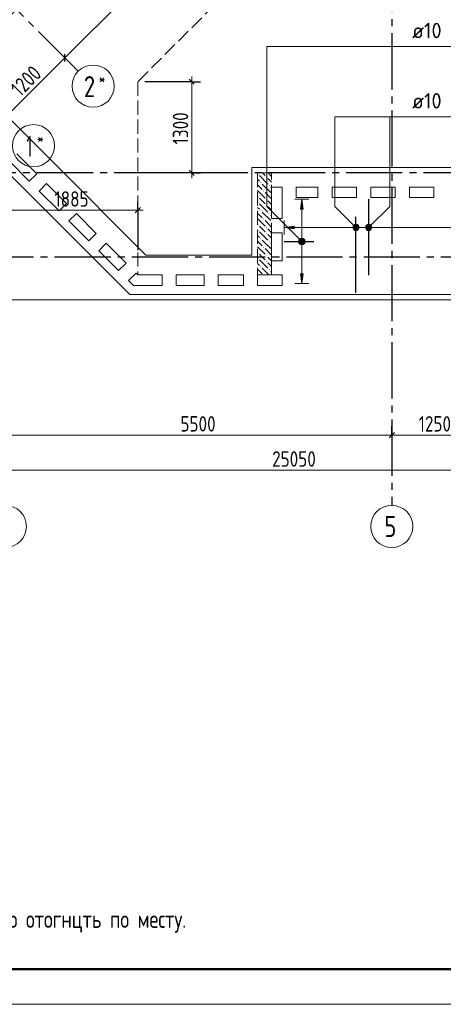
# Model space of a CAD drawing. Header units: millimetres. Extents: x 0 to 43617, y 0 to 59400.
# Tile 6 of 24: x 16529 to 22557, y 0 to 14011. Entities that reach past the tile are written whole.
import ezdxf

# ---------------------------------------------------------------- set-up
doc = ezdxf.new("R2010")
doc.units = ezdxf.units.MM
doc.linetypes.add('______2', pattern=[270, 200, -70])
doc.linetypes.add('______5', pattern=[1100, 800, -100, 100, -100])
for name, color, linetype, lineweight in [('Standard', 7, 'Continuous', 25), ('ЖБ Перекрытие верхний уровень', 7, 'Continuous', 35), ('ЖБ Пилон', 7, 'Continuous', 35), ('Оси', 40, '______5', 18), ('Позиционная метка линия выноска', 7, 'Continuous', 13), ('Позиционная метка номер позиции', 7, 'Continuous', 13), ('Примечания', 7, 'Continuous', 25)]:
    doc.layers.add(name, color=color, linetype=linetype, lineweight=lineweight)
doc.layers.add('Обрамление П-обр. равн.', color=7, linetype='Continuous', lineweight=25, true_color=0x5f1e0f)
doc.styles.add('GOST 2.304-81', font='txt')
doc.styles.add('ISOCPEUR', font='txt')

msp = doc.modelspace()

# ---------------------------------------------------------------- hatches: boundary and pattern name
at = {"layer": 'ЖБ Пилон', "linetype": 'Continuous', "lineweight": 18, "transparency": 33554687}
for points in [[(19914, 11813), (19921, 11820), (19927, 11813), (19921, 11807)], [(20034, 11773), (20041, 11780), (20047, 11773), (20041, 11767)], [(19954, 11693), (19961, 11700), (19967, 11693), (19961, 11687)], [(20074, 11653), (20081, 11660), (20087, 11653), (20081, 11647)], [(19914, 11493), (19921, 11500), (19927, 11493), (19921, 11487)], [(19994, 11573), (20001, 11580), (20007, 11573), (20001, 11567)], [(19914, 11413), (19921, 11420), (19927, 11413), (19921, 11407)], [(20034, 11453), (20041, 11460), (20047, 11453), (20041, 11447)], [(20034, 11373), (20041, 11380), (20047, 11373), (20041, 11367)], [(19954, 11293), (19961, 11300), (19967, 11293), (19961, 11287)], [(20074, 11253), (20081, 11260), (20087, 11253), (20081, 11247)], [(19914, 11093), (19921, 11100), (19927, 11093), (19921, 11087)], [(19994, 11173), (20001, 11180), (20007, 11173), (20001, 11167)], [(19914, 11013), (19921, 11020), (19927, 11013), (19921, 11007)], [(20034, 11053), (20041, 11060), (20047, 11053), (20041, 11047)], [(20034, 10973), (20041, 10980), (20047, 10973), (20041, 10967)], [(19954, 10893), (19961, 10900), (19967, 10893), (19961, 10887)], [(20074, 10853), (20081, 10860), (20087, 10853), (20081, 10847)], [(19914, 10693), (19921, 10700), (19927, 10693), (19921, 10687)], [(19994, 10773), (20001, 10780), (20007, 10773), (20001, 10767)], [(20034, 10653), (20041, 10660), (20047, 10653), (20041, 10647)], [(19914, 10613), (19921, 10620), (19927, 10613), (19921, 10607)], [(20034, 10573), (20041, 10580), (20047, 10573), (20041, 10567)], [(19954, 10493), (19961, 10500), (19967, 10493), (19961, 10487)], [(20074, 10453), (20081, 10460), (20087, 10453), (20081, 10447)]]:
    msp.add_hatch(color=7, dxfattribs=at).paths.add_polyline_path(points, flags=16)
at = {"layer": 'Обрамление П-обр. равн.', "linetype": 'Continuous', "lineweight": 13, "transparency": 33554687}
for points in [[(20564, 11315), (20544, 11455), (20524, 11315)], [(21455, 11033), (21455, 11078), (21449, 11055)], [(21455, 11078), (21472, 11016), (21472, 11094)], [(21455, 11078), (21455, 11033), (21472, 11016)], [(21472, 11094), (21494, 11010), (21494, 11100)], [(21472, 11094), (21472, 11016), (21494, 11010)], [(21494, 11100), (21494, 11010), (21516, 11016)], [(21494, 11100), (21516, 11016), (21516, 11094)], [(21516, 11094), (21516, 11016), (21533, 11033)], [(21516, 11094), (21533, 11033), (21533, 11078)], [(21533, 11078), (21533, 11033), (21539, 11055)], [(20499, 10855), (20589, 10855), (20583, 10878)], [(20499, 10855), (20583, 10878), (20505, 10878)], [(20505, 10833), (20589, 10855), (20499, 10855)], [(20505, 10878), (20583, 10878), (20566, 10894)], [(20505, 10878), (20566, 10894), (20521, 10894)], [(20505, 10833), (20583, 10833), (20589, 10855)], [(20521, 10816), (20583, 10833), (20505, 10833)], [(20521, 10894), (20566, 10894), (20544, 10900)], [(20521, 10816), (20566, 10816), (20583, 10833)], [(20566, 10816), (20521, 10816), (20544, 10810)]]:
    msp.add_hatch(color=7, dxfattribs=at).paths.add_polyline_path(points)
for points in [[(20434, 11035), (20294, 11055), (20434, 11075)], [(20564, 10395), (20544, 10255), (20524, 10395)]]:
    msp.add_hatch(color=7, dxfattribs=at).paths.add_polyline_path(points, flags=16)
at = {"layer": 'Позиционная метка номер позиции', "linetype": 'Continuous', "lineweight": 13, "transparency": 33554687}
for points in [[(21282, 11023), (21325, 11098), (21271, 11044)], [(21271, 11044), (21325, 11098), (21303, 11098)], [(21271, 11044), (21303, 11098), (21271, 11066)], [(21271, 11066), (21303, 11098), (21282, 11087)], [(21282, 11023), (21346, 11087), (21325, 11098)], [(21303, 11012), (21346, 11087), (21282, 11023)], [(21303, 11012), (21357, 11066), (21346, 11087)], [(21451, 11066), (21526, 11023), (21462, 11087)], [(21462, 11087), (21537, 11044), (21483, 11098)], [(21462, 11087), (21526, 11023), (21537, 11044)], [(21483, 11098), (21537, 11044), (21537, 11066)], [(21483, 11098), (21537, 11066), (21505, 11098)], [(21505, 11098), (21537, 11066), (21526, 11087)], [(21325, 11012), (21357, 11066), (21303, 11012)], [(21325, 11012), (21357, 11044), (21357, 11066)], [(21357, 11044), (21325, 11012), (21346, 11023)], [(21451, 11044), (21505, 11012), (21451, 11066)], [(21451, 11066), (21505, 11012), (21526, 11023)], [(21483, 11012), (21451, 11044), (21462, 11023)], [(21451, 11044), (21483, 11012), (21505, 11012)], [(20512, 10823), (20555, 10898), (20501, 10844)], [(20501, 10844), (20555, 10898), (20533, 10898)], [(20501, 10844), (20533, 10898), (20501, 10866)], [(20501, 10866), (20533, 10898), (20512, 10887)], [(20512, 10823), (20576, 10887), (20555, 10898)], [(20533, 10812), (20576, 10887), (20512, 10823)], [(20533, 10812), (20587, 10866), (20576, 10887)], [(20555, 10812), (20587, 10866), (20533, 10812)], [(20555, 10812), (20587, 10844), (20587, 10866)], [(20587, 10844), (20555, 10812), (20576, 10823)]]:
    msp.add_hatch(color=7, dxfattribs=at).paths.add_polyline_path(points)

# ---------------------------------------------------------------- linework, layer by layer
at = {"layer": 'Standard', "color": 7, "linetype": 'Continuous', "lineweight": 13, "transparency": 33554687}
for p, q in [((17173, 13468), (21847, 18142)), ((16324, 12619), (17173, 13468)), ((18977, 13129), (18977, 13204)), ((18977, 11830), (18977, 11755)), ((16324, 11300), (18210, 11300)), ((18210, 11300), (18285, 11300)), ((16324, 8100), (21824, 8100)), ((21824, 8100), (23074, 8100)), ((32974, 7600), (7924, 7600))]:
    msp.add_line(p, q, dxfattribs=at)
at = {"layer": 'Standard', "color": 251, "linetype": 'Continuous', "lineweight": -3, "true_color": 0x656565, "transparency": 33554687}
for p, q in [((17173, 13468), (17084, 13556)), ((17173, 13468), (17261, 13379)), ((17173, 13468), (17291, 13349)), ((18977, 13129), (18310, 13129)), ((18977, 13129), (18852, 13129)), ((18977, 13129), (19102, 13129)), ((18977, 11830), (18310, 11830)), ((18977, 11830), (18852, 11830)), ((18977, 11830), (19102, 11830)), ((18210, 11300), (18210, 11425)), ((18210, 11300), (18210, 11175)), ((18210, 11300), (18210, 10730)), ((21824, 8100), (21824, 8225)), ((21824, 8100), (21824, 7975)), ((21824, 8100), (21824, 7648))]:
    msp.add_line(p, q, dxfattribs=at)
at = {"layer": 'Standard', "color": 7, "linetype": 'Continuous', "lineweight": 25, "transparency": 33554687}
for p, q in [((17173, 13415), (17173, 13521)), ((18939, 13167), (19014, 13092)), ((18939, 11868), (19014, 11793)), ((18172, 11263), (18247, 11338)), ((21786, 8063), (21861, 8138))]:
    msp.add_line(p, q, dxfattribs=at)
at = {"layer": 'Standard', "color": 7, "linetype": 'Continuous', "lineweight": 13, "transparency": 33554687}
msp.add_lwpolyline([(0, 0), (42000, 0), (42000, 59400), (0, 59400), (0, 0)], close=True, dxfattribs=at)
at = {"layer": 'Standard', "color": 7, "linetype": 'Continuous', "lineweight": 50, "transparency": 33554687}
msp.add_lwpolyline([(2000, 58900), (41500, 58900), (41500, 500), (2000, 500), (2000, 58900)], close=True, dxfattribs=at)
at = {"layer": 'Standard', "color": 254, "linetype": 'Continuous', "lineweight": 13, "true_color": 0xc4c4ff, "transparency": 33554687}
msp.add_lwpolyline([(7319, 10025), (33145, 10025), (33145, 57291), (7319, 57291), (7319, 10025)], dxfattribs=at)
at = {"layer": 'Standard', "color": 7, "linetype": 'Continuous', "lineweight": 13, "transparency": 33554687}
msp.add_lwpolyline([(18977, 13129), (18977, 12207), (18977, 12207), (18977, 11830)], dxfattribs=at)
at = {"layer": 'ЖБ Перекрытие верхний уровень', "color": 7, "linetype": 'Continuous', "lineweight": 18, "transparency": 33554687}
for p, q in [((15264, 12929), (18094, 10100)), ((16488, 12102), (16771, 11819)), ((16664, 11713), (16382, 11996)), ((16771, 11819), (16664, 11713)), ((16806, 11571), (16912, 11678)), ((16912, 11678), (17195, 11395)), ((20114, 11630), (20264, 11630)), ((20114, 11180), (20114, 11630)), ((20264, 11630), (20264, 11180)), ((20464, 11480), (20464, 11630)), ((20464, 11630), (20774, 11630)), ((20774, 11630), (20774, 11480)), ((20974, 11630), (21324, 11630)), ((20974, 11480), (20974, 11630)), ((21324, 11630), (21324, 11480)), ((21524, 11480), (21524, 11630)), ((21524, 11630), (21874, 11630)), ((21874, 11630), (21874, 11480)), ((22074, 11630), (22424, 11630)), ((22074, 11480), (22074, 11630)), ((22424, 11630), (22424, 11480)), ((17089, 11289), (16806, 11571)), ((17195, 11395), (17089, 11289)), ((20774, 11480), (20464, 11480)), ((21324, 11480), (20974, 11480)), ((21874, 11480), (21524, 11480)), ((22424, 11480), (22074, 11480)), ((17230, 11147), (17336, 11253)), ((17336, 11253), (17619, 10970)), ((17513, 10864), (17230, 11147)), ((20264, 11180), (20114, 11180)), ((17619, 10970), (17513, 10864)), ((20114, 10580), (20114, 10980)), ((20114, 10980), (20264, 10980)), ((20264, 10980), (20264, 10580)), ((17654, 10723), (17760, 10829)), ((17760, 10829), (18043, 10546)), ((17937, 10440), (17654, 10723)), ((18043, 10546), (17937, 10440)), ((20264, 10580), (20114, 10580)), ((18079, 10299), (18185, 10405)), ((18185, 10405), (18210, 10380)), ((18210, 10380), (18554, 10380)), ((18554, 10380), (18554, 10230)), ((18754, 10380), (19154, 10380)), ((18754, 10230), (18754, 10380)), ((19154, 10380), (19154, 10230)), ((19354, 10230), (19354, 10380)), ((19354, 10380), (19714, 10380)), ((19714, 10380), (19714, 10230)), ((19914, 10380), (20264, 10380)), ((19914, 10230), (19914, 10380)), ((20264, 10380), (20264, 10230)), ((18147, 10230), (18079, 10299)), ((18554, 10230), (18147, 10230)), ((19154, 10230), (18754, 10230)), ((19714, 10230), (19354, 10230)), ((20264, 10230), (19914, 10230)), ((18094, 10100), (33074, 10100))]:
    msp.add_line(p, q, dxfattribs=at)
at = {"layer": 'ЖБ Пилон', "color": 253, "linetype": '______2', "lineweight": 13, "true_color": 0xa0a0a0, "transparency": 33554687}
for p, q in [((19914, 11830), (19914, 10380)), ((20114, 11830), (19914, 11830)), ((20114, 10380), (20114, 11830)), ((19914, 10380), (20114, 10380))]:
    msp.add_line(p, q, dxfattribs=at)
at = {"layer": 'ЖБ Пилон', "color": 9, "linetype": 'Continuous', "lineweight": 18, "true_color": 0xc7c7c7, "transparency": 33554687}
for p, q in [((19941, 11793), (20061, 11673)), ((20021, 11793), (19984, 11830)), ((20064, 11830), (20114, 11780)), ((19914, 11740), (19941, 11713)), ((19914, 11660), (19981, 11593)), ((19981, 11673), (20101, 11553)), ((20061, 11753), (20114, 11700)), ((20114, 11620), (20101, 11633)), ((19914, 11580), (20021, 11473)), ((20114, 11460), (20021, 11553)), ((19981, 11433), (19941, 11473)), ((19941, 11393), (20061, 11273)), ((20021, 11393), (19981, 11433)), ((20061, 11433), (20114, 11380)), ((20061, 11353), (20114, 11300)), ((19914, 11340), (19941, 11313)), ((19914, 11260), (19981, 11193)), ((19981, 11273), (20101, 11153)), ((20114, 11220), (20101, 11233)), ((19914, 11180), (20021, 11073)), ((19981, 11033), (19941, 11073)), ((20114, 11060), (20021, 11153)), ((19914, 10940), (19941, 10913)), ((19941, 10993), (20061, 10873)), ((20021, 10993), (19981, 11033)), ((20061, 11033), (20114, 10980)), ((20061, 10953), (20114, 10900)), ((19914, 10860), (19981, 10793)), ((19981, 10873), (20101, 10753)), ((20114, 10820), (20101, 10833)), ((19914, 10780), (20021, 10673)), ((19981, 10633), (19941, 10673)), ((20114, 10660), (20021, 10753)), ((19914, 10540), (19941, 10513)), ((19941, 10593), (20061, 10473)), ((20021, 10593), (19981, 10633)), ((20061, 10633), (20114, 10580)), ((20061, 10553), (20114, 10500)), ((19914, 10460), (19981, 10393)), ((19914, 10380), (19914, 10380)), ((19981, 10473), (20074, 10380)), ((20114, 10420), (20101, 10433))]:
    msp.add_line(p, q, dxfattribs=at)
at = {"layer": 'Обрамление П-обр. равн.', "color": 7, "linetype": 'Continuous', "lineweight": 13, "transparency": 33554687}
for p, q in [((22094, 13630), (24136, 13630)), ((22094, 12630), (24180, 12630))]:
    msp.add_line(p, q, dxfattribs=at)
at = {"layer": 'Обрамление П-обр. равн.', "color": 251, "linetype": 'Continuous', "lineweight": 13, "true_color": 0x494949, "transparency": 33554687}
for p, q in [((20544, 11455), (20444, 11455)), ((20544, 11455), (20524, 11315)), ((20564, 11315), (20544, 11455)), ((20544, 11455), (20644, 11455)), ((20544, 11455), (20544, 11455)), ((20524, 11315), (20564, 11315)), ((20544, 10885), (20544, 11315)), ((20294, 11055), (20294, 11155)), ((20294, 11055), (20434, 11075)), ((20434, 11075), (20434, 11035)), ((21494, 11100), (21494, 11100)), ((20434, 11035), (20294, 11055)), ((20294, 11055), (20294, 10955)), ((20294, 11055), (20294, 11055)), ((20434, 11055), (21464, 11055)), ((21494, 11010), (21494, 11010)), ((21524, 11055), (25954, 11055)), ((20499, 10855), (20499, 10855)), ((20544, 10395), (20544, 10825)), ((20589, 10855), (20589, 10855)), ((20544, 10255), (20524, 10395)), ((20524, 10395), (20564, 10395)), ((20564, 10395), (20544, 10255)), ((20544, 10255), (20444, 10255)), ((20544, 10255), (20644, 10255)), ((20544, 10255), (20544, 10255))]:
    msp.add_line(p, q, dxfattribs=at)
at = {"layer": 'Обрамление П-обр. равн.', "color": 7, "linetype": 'Continuous', "lineweight": 25, "transparency": 33554687}
for p, q in [((21494, 11455), (21494, 10375)), ((21314, 10125), (21314, 11205)), ((20294, 10855), (20714, 10855))]:
    msp.add_line(p, q, dxfattribs=at)
at = {"layer": 'Обрамление П-обр. равн.', "color": 251, "linetype": 'Continuous', "lineweight": 13, "true_color": 0x494949, "transparency": 33554687}
for centre in [(21494, 11055), (20544, 10855)]:
    msp.add_circle(centre, 45, dxfattribs=at)
at = {"layer": 'Оси', "color": 8, "linetype": '______5', "lineweight": -3, "transparency": 33554687}
for p, q in [((21824, 57820), (21824, 7100)), ((17362, 13278), (10923, 19717)), ((34074, 11830), (4600, 11830)), ((33224, 10630), (4600, 10630))]:
    msp.add_line(p, q, dxfattribs=at)
at = {"layer": 'Оси', "color": 7, "linetype": 'Continuous', "lineweight": 13, "transparency": 33554687}
for centre in [(17574, 13066), (16725, 12218), (16324, 6800), (21824, 6800)]:
    msp.add_circle(centre, 300, dxfattribs=at)
at = {"layer": 'Позиционная метка линия выноска', "color": 251, "linetype": 'Continuous', "lineweight": 13, "true_color": 0x494949, "transparency": 33554687}
msp.add_lwpolyline([(7975, 21025), (10508, 18479), (11391, 19362), (16546, 14207), (15623, 13362), (18326, 10660), (19834, 10660), (19834, 11910), (26554, 11910), (26554, 10660), (29494, 10660), (29494, 11910), (33024, 11910)], dxfattribs=at)
at = {"layer": 'Позиционная метка номер позиции', "color": 7, "linetype": 'Continuous', "lineweight": 13, "transparency": 33554687}
for p, q in [((21282, 11087), (21282, 11087)), ((21346, 11087), (21346, 11087)), ((21462, 11087), (21462, 11087)), ((21526, 11087), (21526, 11087)), ((21282, 11023), (21282, 11023)), ((21346, 11023), (21346, 11023)), ((21462, 11023), (21462, 11023)), ((21526, 11023), (21526, 11023)), ((20512, 10887), (20512, 10887)), ((20512, 10823), (20512, 10823)), ((20576, 10887), (20576, 10887)), ((20576, 10823), (20576, 10823))]:
    msp.add_line(p, q, dxfattribs=at)
for points in [[(20544, 10855), (20044, 11355), (20044, 13630), (24294, 13630)], [(21314, 11055), (21014, 11355), (21014, 12630), (24294, 12630)], [(21494, 11055), (21794, 11355), (21794, 12630), (24294, 12630)]]:
    msp.add_lwpolyline(points, dxfattribs=at)
for centre in [(21314, 11055), (21494, 11055), (20544, 10855)]:
    msp.add_circle(centre, 45, dxfattribs=at)
at = {"layer": 'Примечания', "color": 7, "linetype": '______2', "lineweight": 13, "transparency": 33554687}
for p, q in [((29810, 24730), (18210, 13129)), ((18210, 13129), (18210, 10380))]:
    msp.add_line(p, q, dxfattribs=at)

# ---------------------------------------------------------------- texts
at = {"layer": 'Standard', "color": 7, "linetype": 'Continuous', "lineweight": 25, "transparency": 33554687, "char_height": 220, "attachment_point": 7, "style": 'GOST 2.304-81'}
for s, insert, width, rotation in [('1200', (16536, 12902), 625.74, 45), ('1300', (18927, 12237), 610.17, 90)]:
    msp.add_mtext(s, dxfattribs=dict(at, insert=insert, width=width, rotation=rotation))
for s, insert, width in [('1885', (17024, 11350), 610.16), ('5500', (18816, 8150), 641.48), ('1250', (22207, 8150), 610.16), ('25050', (20121, 7650), 782.14)]:
    msp.add_mtext(s, dxfattribs=dict(at, insert=insert, width=width))
at = {"layer": 'Standard', "color": 7, "linetype": 'Continuous', "lineweight": 13, "transparency": 33554687, "insert": (3000, 2467), "char_height": 250, "width": 19587.5, "attachment_point": 1, "line_spacing_factor": 0.903614}
msp.add_mtext('\\A1;{\\fGOST 2.304-81|i0|b0;\\H250.000000;\\W0.952381;\\C7;1. Общие указания см. листы КЖ6.2-1. Ведомость расхода стали см. лист КЖ6.2-15.}\\P{\\fGOST 2.304-81|i0|b0;\\H250.000000;\\W0.952381;\\C7;2. Спецификацию элементов, ведомость деталей см. листы КЖ6.2-14...15.}\\P{\\fGOST 2.304-81|i0|b0;\\H250.000000;\\W0.952381;\\C7;3. Сечения по плите перекрытия см. лист КЖ6.2-23. Детали плана см. лист КЖ6.2-22.}\\P{\\fGOST 2.304-81|i0|b0;\\H250.000000;\\W0.952381;\\C7;4. В местах попадания отверстий в зону дополнительного армирования, стержни арматуры раздвинуть либо отогнцть по месту.}\\P', dxfattribs=at)
at = {"layer": 'Обрамление П-обр. равн.', "color": 7, "linetype": 'Continuous', "lineweight": 13, "transparency": 33554687, "char_height": 220, "attachment_point": 7, "style": 'ISOCPEUR'}
for s, insert, width in [('\\W0.96;ø10 L=930mm ', (22114, 13747), 1996.29), ('\\W0.96;ø10 L=2250mm ', (22114, 12747), 2150.52)]:
    msp.add_mtext(s, dxfattribs=dict(at, insert=insert, width=width))
at = {"layer": 'Оси', "color": 7, "linetype": 'Continuous', "lineweight": 25, "transparency": 33554687, "attachment_point": 7, "style": 'ISOCPEUR'}
for s, insert, char_height, width in [('\\W0.78;2', (17442, 12909), 300, 326.41), ('\\W0.80;*', (17652, 13084), 180, 215.91), ('\\W0.56;1', (16624, 12060), 300, 233.34), ('\\W0.80;*', (16774, 12235), 180, 215.89), ('\\W0.78;5', (21719, 6650), 300, 326.41)]:
    msp.add_mtext(s, dxfattribs=dict(at, insert=insert, char_height=char_height, width=width))

doc.saveas('drawing.dxf')
